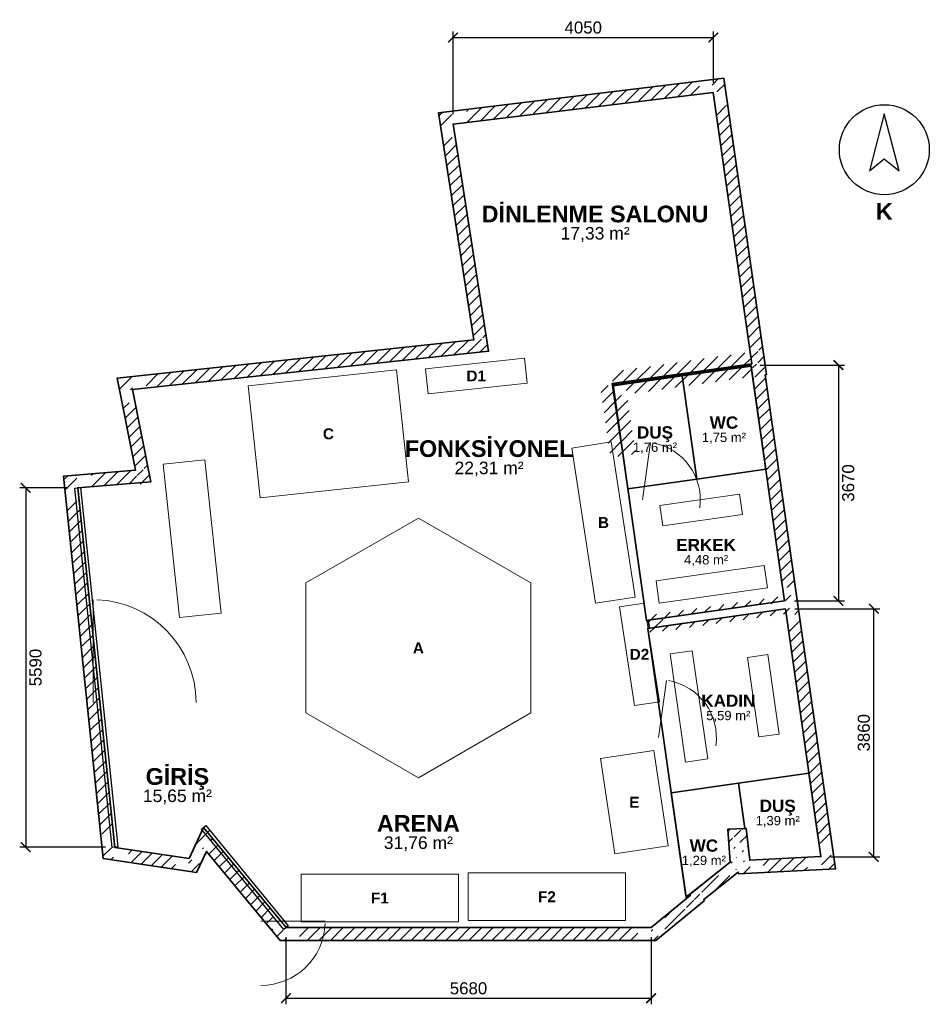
# Model space of a CAD drawing. Header units: millimetres. Extents: x -904 to 13250, y -1194 to 14122.
import ezdxf
from ezdxf.enums import TextEntityAlignment as Align

# ---------------------------------------------------------------- set-up
doc = ezdxf.new("R2010")
doc.units = ezdxf.units.MM
for name, color, linetype, lineweight in [('A-CEPHE', 5, 'Continuous', 25), ('A-DUVAR-MEVCUT', 8, 'Continuous', 35), ('A-DUVAR-YENI', 1, 'Continuous', 35), ('A-EKIPMAN', 9, 'Continuous', 18), ('A-KAPI', 8, 'Continuous', 18), ('A-MOBILYA', 9, 'Continuous', 18), ('A-YAZI', 8, 'Continuous', 13), ('G-KUZEY', 7, 'Continuous', 25), ('G-OLCU', 7, 'Continuous', 13)]:
    doc.layers.add(name, color=color, linetype=linetype, lineweight=lineweight)
doc.styles.add('GYM', font='arial.ttf')
doc.styles.add('GYM-B', font='arialbd.ttf')
doc.dimstyles.new('GYM-75', dxfattribs={"dimscale": 75, "dimtxt": 2.5, "dimasz": 2, "dimexe": 1.25, "dimexo": 2, "dimgap": 0.8, "dimtad": 1, "dimdec": 0, "dimtxsty": 'GYM', "dimblk": 'ARCHTICK', "dimcen": 2.5, "dimclrt": 7, "dimazin": 3, "dimtfac": 1, "dimtmove": 0, "dimatfit": 3})

# ---------------------------------------------------------------- blocks, each defined once
blk = doc.blocks.new('G_KUZEY')
blk.add_lwpolyline([(0, 560), (-230, -330), (0, -140), (230, -330)], close=True)
blk.add_circle((0, 0), 700)
at = {"style": 'GYM-B'}
blk.add_text('K', height=260, dxfattribs=at).set_placement((0, -960), align=Align.MIDDLE_CENTER)
blk = doc.blocks.new('_ARCHTICK')
at = {"color": 0, "linetype": 'BYBLOCK', "const_width": 0.15}
blk.add_lwpolyline([(-0.5, -0.5), (0.5, 0.5)], dxfattribs=at)

msp = doc.modelspace()

# ---------------------------------------------------------------- hatches: boundary and pattern name
at = {"layer": 'A-DUVAR-MEVCUT'}
h = msp.add_hatch(dxfattribs=at)
h.set_pattern_fill('ANSI31', scale=40)
h.paths.add_polyline_path([(11012, 4959), (11563, 1104), (11761, 1132.3), (11210, 4987.3)])
h.paths.add_polyline_path([(11353, 1093), (11563, 1104), (11533, 1314), (11735, 1314), (11773, 1048.3), (11773, 914.7), (11377.4, 894), (11353, 894)])
h.paths.add_polyline_path([(11563, 1104), (10456, 1046), (10466.5, 846.3), (11573.5, 904.3)])
h.paths.add_polyline_path([(10432.3, 1256), (10456, 1046), (10666, 1057), (10666, 856.7), (10278.4, 836.4), (10275.5, 862.3), (10246, 838.7), (10246, 1256)])
h.paths.add_polyline_path([(10456, 1046), (10400, 1542), (10201.3, 1519.6), (10257.3, 1023.6)])
h.paths.add_polyline_path([(10190, 1332), (10190, 1534.6), (10400, 1542), (10423.7, 1332)])
h.paths.add_polyline_path([(10400, 1542), (10116, 1532), (10123, 1332.1), (10407, 1342.1)])
h.paths.add_polyline_path([(10326, 1322), (10129.9, 1322), (10116, 1532), (10326, 1539.4)])
h.paths.add_polyline_path([(10116, 1532), (10150, 1018), (10349.6, 1031.2), (10315.6, 1545.2)])
h.paths.add_polyline_path([(9940, 850.4), (10150, 1018), (10136.1, 1228), (10360, 1228), (10360, 840.7), (10278.4, 836.4), (10275.5, 862.3), (10207.5, 808), (9940, 808)])
h.paths.add_polyline_path([(10150, 1018), (9527.5, 521.1), (9652.2, 364.8), (10274.8, 861.7)])
h.paths.add_polyline_path([(9317.5, 322.8), (9531, 498), (9527.5, 521.1), (9737.5, 688.7), (9737.5, 408.7), (9618.5, 311.1), (9317.5, 311.1)])
h.paths.add_polyline_path([(9527.5, 521.1), (9531, 498), (9728.7, 528.2), (9725.2, 551.3)])
h.paths.add_polyline_path([(9321, 325.7), (9531, 498), (9527.5, 521.1), (9741, 691.5), (9741, 411.6), (9590.4, 288), (9321, 288)])
h.paths.add_polyline_path([(9531, 498), (8924, 0), (9050.9, -154.6), (9657.9, 343.4)])
h.paths.add_polyline_path([(9134, -86.4), (8995.5, -200), (8714, -200), (8714, 0), (8924, 0), (9134, 172.3)])
h.paths.add_polyline_path([(8924, 0), (3241, 0), (3241, -200), (8924, -200)])
h.paths.add_polyline_path([(3067.6, 210), (3241, 0), (3451, 0), (3451, -200), (3146.8, -200), (3031, -59.8), (3031, 210)])
h.paths.add_polyline_path([(3241, 0), (1957, 1555), (1802.8, 1427.7), (3086.8, -127.3)])
h.paths.add_polyline_path([(1858.6, 1345), (1957, 1555), (2130.4, 1345)])
h.paths.add_polyline_path([(1957, 1555), (1732, 1075), (1913.1, 990.1), (2138.1, 1470.1)])
h.paths.add_polyline_path([(1522, 904.1), (1522, 1106.3), (1732, 1075), (1830.4, 1285), (1942, 1285), (1942, 1051.8), (1854.4, 865), (1784.2, 865)])
h.paths.add_polyline_path([(1732, 1075), (579, 1247), (549.5, 1049.2), (1702.5, 877.2)])
h.paths.add_polyline_path([(557.3, 1457), (579, 1247), (789, 1215.7), (789, 1037), (631.2, 1037), (396, 1072.1), (369, 1333.3), (369, 1457)])
h.paths.add_polyline_path([(579, 1247), (0, 6840), (-198.9, 6819.4), (380.1, 1226.4)])
h.paths.add_polyline_path([(210, 6856.8), (0, 6840), (21.7, 6630), (-179.3, 6630), (-210, 6926.3), (-210, 7023.8), (116.8, 7050), (210, 7050)])
h.paths.add_polyline_path([(0, 6840), (1136, 6931), (1120, 7130.4), (-16, 7039.4)])
h.paths.add_polyline_path([(1094.8, 7141), (1136, 6931), (926, 6914.2), (926, 7141)])
h.paths.add_polyline_path([(1136, 6931), (853, 8372), (656.7, 8333.5), (939.7, 6892.5)])
h.paths.add_polyline_path([(1063, 8394.5), (853, 8372), (894.2, 8162), (690.4, 8162), (643, 8403.5), (643, 8550.7), (935.7, 8582), (1063, 8582)])
h.paths.add_polyline_path([(853, 8372), (6392, 8965), (6370.7, 9163.9), (831.7, 8570.9)])
h.paths.add_polyline_path([(6359.2, 9175), (6392, 8965), (6182, 8942.5), (6182, 9175)])
h.paths.add_polyline_path([(6392, 8965), (5840, 12499), (5642.4, 12468.1), (6194.4, 8934.1)])
h.paths.add_polyline_path([(6050, 12524.5), (5840, 12499), (5872.8, 12289), (5670.4, 12289), (5630, 12547.5), (5630, 12675), (5910.3, 12709), (6050, 12709)])
h.paths.add_polyline_path([(5840, 12499), (9885, 12990), (9860.9, 13188.5), (5815.9, 12697.5)])
h.paths.add_polyline_path([(9915.2, 12780), (9885, 12990), (9675, 12964.5), (9675, 13166), (9955.3, 13200), (10056.9, 13200), (10095, 12934.7), (10095, 12780)])
h.paths.add_polyline_path([(9885, 12990), (10491, 8771), (10689, 8799.4), (10083, 13018.4)])
h.paths.add_polyline_path([(10500.3, 8561), (10473, 8753), (10281, 8725.3), (10281, 8741.2), (10491, 8771), (10460.8, 8981), (10662.9, 8981), (10701, 8715.7), (10701, 8598.8), (10697.1, 8598.2), (10701, 8570.5), (10701, 8561)])
h.paths.add_polyline_path([(10491, 8771), (8314, 8462), (8342.1, 8264), (10519.1, 8573)])
h.paths.add_polyline_path([(8524, 8472.1), (8329, 8444), (8356.2, 8252), (8346.1, 8252), (8314, 8462), (8524, 8491.8)])
h.paths.add_polyline_path([(8314, 8462), (8485.6, 7338.9), (8683.3, 7369.1), (8511.7, 8492.2)])
h.paths.add_polyline_path([(8455.9, 7548.9), (8485.6, 7338.9), (8453.5, 7548.9)])
h.paths.add_polyline_path([(8485.6, 7338.9), (8329, 8444), (8131, 8415.9), (8287.6, 7310.9)])
h.paths.add_polyline_path([(8539, 8474.3), (8329, 8444), (8358.8, 8234), (8348.8, 8234), (8314, 8462), (8539, 8493.9)])
h.paths.add_polyline_path([(8329, 8444), (10473, 8753), (10444.5, 8951), (8300.5, 8642)])
h.paths.add_polyline_path([(10502.9, 8543), (10473, 8753), (10263, 8722.7), (10263, 8738.6), (10491, 8771), (10463.4, 8963), (10665.5, 8963), (10683, 8841), (10683, 8543)])
h.paths.add_polyline_path([(10473, 8753), (10996, 5080), (11194, 5108.2), (10671, 8781.2)])
h.paths.add_polyline_path([(11024.7, 4870), (11012, 4959), (10786, 4926.8), (10786, 5050.2), (10996, 5080), (10966.1, 5290), (11168.1, 5290), (11206, 5023.9), (11206, 4870)])
h.paths.add_polyline_path([(10996, 5080), (8876.8, 4779), (8904.9, 4580.9), (11024.1, 4882)])
h.paths.add_polyline_path([(9086.8, 4685.1), (8895.3, 4657.9), (8876.8, 4779), (9086.8, 4808.8)])
h.paths.add_polyline_path([(8876.8, 4779), (8895.3, 4657.9), (9093, 4688.1), (9074.5, 4809.2)])
h.paths.add_polyline_path([(9105.3, 4687.8), (8895.3, 4657.9), (8876.8, 4779), (9105.3, 4811.4)])
h.paths.add_polyline_path([(8895.3, 4657.9), (11012, 4959), (10983.8, 5157), (8867.1, 4855.9)])
h.paths.add_polyline_path([(11042, 4749), (11012, 4959), (10802, 4929.1), (10802, 5052.4), (10996, 5080), (10983.3, 5169), (11185.3, 5169), (11222, 4911.6), (11222, 4910.1), (11221, 4910), (11222, 4903.3), (11222, 4749)])

# ---------------------------------------------------------------- linework, layer by layer
at = {"layer": 'A-CEPHE'}
for points in [[(-44.8, 6835.4), (44.8, 6844.6), (624.8, 1254.6), (535.2, 1245.4)], [(3274.8, 28.5), (3205.2, -28.5), (1925.2, 1531.5), (1994.8, 1588.5)]]:
    msp.add_lwpolyline(points, close=True, dxfattribs=at)
at = {"layer": 'A-DUVAR-MEVCUT'}
for points in [[(11221, 4910), (11791.9, 915.7), (10278.4, 836.4), (10275.5, 862.3), (9742.7, 436.9), (9745.9, 415.6), (8995.5, -200), (3146.8, -200), (2004, 1184), (1849.9, 855.2), (396, 1072.1), (-220, 7023), (896.5, 7112.5), (614.7, 8547.6), (6162, 9141.5), (5610.5, 12672.6), (10055.1, 13212.1), (10717.5, 8601.1), (10697.1, 8598.2), (11222.2, 4910.1)], [(11012, 4959), (11563, 1104), (10456, 1046), (10400, 1542), (10116, 1532), (10150, 1018), (9527.5, 521.1), (9531, 498), (8924, 0), (3241, 0), (1957, 1555), (1732, 1075), (579, 1247), (0, 6840), (1136, 6931), (853, 8372), (6392, 8965), (5840, 12499), (9885, 12990), (10491, 8771), (8314, 8462), (8485.6, 7338.9), (8329, 8444), (10473, 8753), (10996, 5080), (8876.8, 4779), (8895.3, 4657.9)]]:
    msp.add_lwpolyline(points, close=True, dxfattribs=at)
at = {"layer": 'A-DUVAR-YENI'}
for points in [[(10473, 8753), (8329, 8444), (8849, 4775), (10996, 5080)], [(10475.8, 8733.2), (10704.2, 7129.4), (9632.7, 6976.8), (9404.3, 8580.6)], [(9403.3, 8580.5), (9631.7, 6976.7), (8558.6, 6823.9), (8331.3, 8427.8)], [(11012, 4959), (8868, 4654), (9466, 472), (10150, 1018), (10116, 1532), (10400, 1542), (10456, 1046), (11563, 1104)], [(11377.5, 2402), (11563, 1104), (10456, 1046), (10400, 1542), (10381.8, 1541.4), (10281.1, 2245.2)], [(10280.1, 2245.1), (10380.8, 1541.3), (10116, 1532), (10150, 1018), (9496.8, 496.6), (9463.2, 491.8), (9233.9, 2095.5)]]:
    msp.add_lwpolyline(points, close=True, dxfattribs=at)
at = {"layer": 'A-EKIPMAN'}
for points in [[(6991.3, 8468.5), (6949.9, 8856.3), (5408.7, 8691.5), (5450.1, 8303.7)], [(4960.5, 8673.3), (2653.6, 8426.8), (2839.5, 6686.7), (5146.4, 6933.2)], [(8301.9, 7552.9), (7689, 7459.1), (8058.1, 5047.1), (8671, 5140.9)], [(5300, 6369.9), (3550.7, 5359.9), (3550.7, 3340.1), (5300, 2330.1), (7049.3, 3340.1), (7049.3, 5359.9)], [(8815.5, 5045.6), (8430, 4986.6), (8664.5, 3454.4), (9050, 3513.4)], [(9188.6, 1272.2), (8961.7, 2754.9), (8131.4, 2627.8), (8358.3, 1145.1)], [(5925, 90), (5925, 830), (3475, 830), (3475, 90)], [(8525, 110), (8525, 850), (6075, 850), (6075, 110)]]:
    msp.add_lwpolyline(points, close=True, dxfattribs=at)
at = {"layer": 'A-KAPI'}
for p, q in [((8787.4, 6654.4), (8912.6, 7545.6)), ((240, 3500), (240, 5100)), ((9037.4, 2954.4), (9162.6, 3845.6)), ((2850, 100), (3850, 100))]:
    msp.add_line(p, q, dxfattribs=at)
for centre, radius, start, end in [((8787.4, 6654.4), 900, -8, 80), ((240, 3500), 1600, 0, 88), ((9037.4, 2954.4), 900, -8, 80), ((2850, 100), 1000, -90, -2)]:
    msp.add_arc(centre, radius, start, end, dxfattribs=at)
at = {"layer": 'A-MOBILYA'}
for points in [[(1977.8, 7277.4), (1331.3, 7209.5), (1582.2, 4822.6), (2228.7, 4890.5)], [(9058.5, 6566.5), (9103.5, 6249.7), (10341, 6425.5), (10296, 6742.3)], [(8998.1, 5391.3), (9047.4, 5044.8), (10730.5, 5283.9), (10681.2, 5630.4)], [(9561.8, 4306.6), (9215.3, 4257), (9456, 2574.1), (9802.5, 2623.7)], [(10737, 4247.3), (10420.3, 4202), (10597.2, 2964.6), (10914, 3009.9)]]:
    msp.add_lwpolyline(points, close=True, dxfattribs=at)

# ---------------------------------------------------------------- block references
at = {"layer": 'G-KUZEY'}
msp.add_blockref('G_KUZEY', (12550, 12100), dxfattribs=at)

# ---------------------------------------------------------------- texts
at = {"layer": 'A-EKIPMAN', "style": 'GYM-B'}
for s, p in [('D1', (6200, 8580)), ('C', (3900, 7680)), ('B', (8180, 6300)), ('A', (5300, 4350)), ('D2', (8740, 4250)), ('E', (8660, 1950)), ('F1', (4700, 460)), ('F2', (7300, 480))]:
    msp.add_text(s, height=170, dxfattribs=at).set_placement(p, align=Align.MIDDLE_CENTER)
at = {"layer": 'A-YAZI'}
for s, height, style, p in [('DİNLENME SALONU', 260, 'GYM-B', (8050, 11100)), ('17,33 m²', 195, 'GYM', (8050, 10800)), ('DUŞ', 190, 'GYM-B', (8981.2, 7702.2)), ('WC', 190, 'GYM-B', (10054.2, 7855)), ('1,75 m²', 145, 'GYM', (10054.2, 7625)), ('FONKSİYONEL', 260, 'GYM-B', (6400, 7450)), ('1,76 m²', 145, 'GYM', (8981.2, 7472.2)), ('22,31 m²', 195, 'GYM', (6400, 7150)), ('ERKEK', 190, 'GYM-B', (9777.1, 5951.4)), ('4,48 m²', 145, 'GYM', (9777.1, 5721.4)), ('KADIN', 190, 'GYM-B', (10122.7, 3528.5)), ('5,59 m²', 145, 'GYM', (10122.7, 3298.5)), ('GİRİŞ', 260, 'GYM-B', (1550, 2350)), ('15,65 m²', 195, 'GYM', (1550, 2050)), ('DUŞ', 190, 'GYM-B', (10890.8, 1893.6)), ('ARENA', 260, 'GYM-B', (5300, 1620)), ('1,39 m²', 145, 'GYM', (10890.8, 1663.6)), ('31,76 m²', 195, 'GYM', (5300, 1320)), ('WC', 190, 'GYM-B', (9742.1, 1275)), ('1,29 m²', 145, 'GYM', (9742.1, 1045))]:
    msp.add_text(s, height=height, dxfattribs=dict(at, style=style)).set_placement(p, align=Align.MIDDLE_CENTER)

# ---------------------------------------------------------------- dimensions: what is measured, and where the dimension line sits
at = {"layer": 'G-OLCU'}
for base, p1, p2 in [((5840, 13845), (5840, 12500), (9890, 12990)), ((3240, -1100), (3240, 0), (8920, 0))]:
    msp.add_linear_dim(base=base, p1=p1, p2=p2, dimstyle='GYM-75', dxfattribs=at).render()
for base, p1, p2 in [((11835, 8750), (10470, 8750), (11000, 5080)), ((-810, 6840), (0, 6840), (580, 1250)), ((12385, 1100), (11560, 1100), (11010, 4960))]:
    msp.add_linear_dim(base=base, p1=p1, p2=p2, angle=90, dimstyle='GYM-75', dxfattribs=at).render()

doc.saveas('drawing.dxf')
